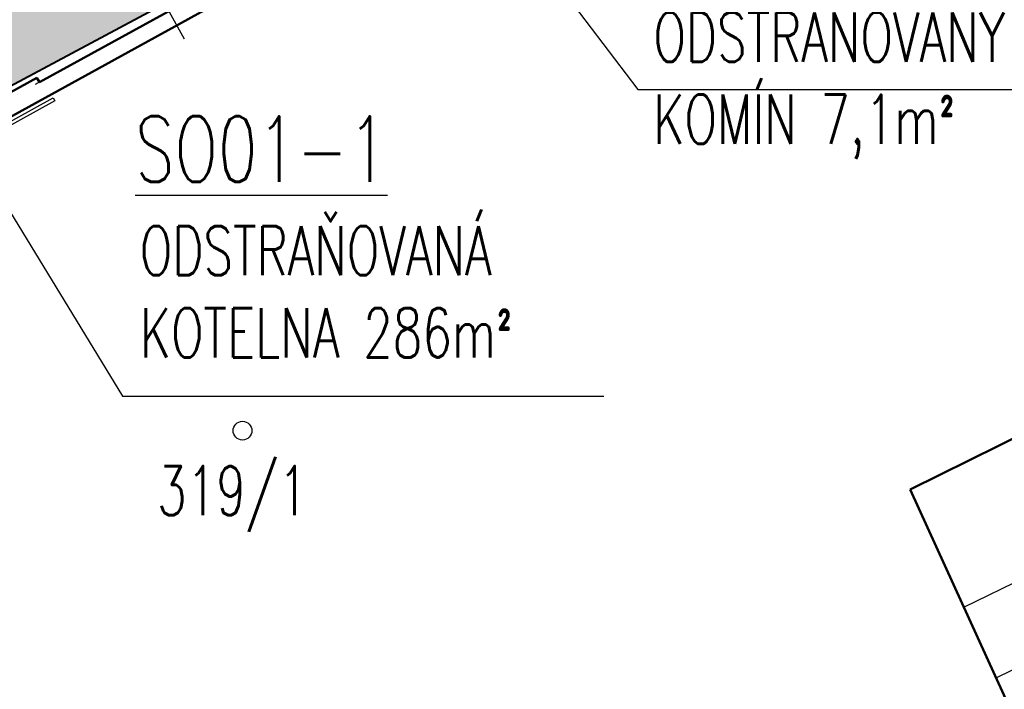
# Model space of a CAD drawing. Header units: millimetres. Extents: x 2886542 to 7567581, y -792623 to 134766.
# Tile 46 of 256: x 4086244 to 4116211, y -443093 to -422698. Entities that reach past the tile are written whole.
import ezdxf

# ---------------------------------------------------------------- set-up
doc = ezdxf.new("R2010")
doc.units = ezdxf.units.MM
doc.linetypes.add('DASHDOT', pattern=[1, 0.5, -0.25, 0, -0.25])
for name, color, linetype in [('IN_C_OSA', 6, 'DASHDOT'), ('IN_NS_VYPLNE OTVORU', 16, 'Continuous'), ('IN_TEXT', 7, 'Continuous'), ('KATASTR', 7, 'Continuous'), ('požárničina', 10, 'Continuous')]:
    doc.layers.add(name, color=color, linetype=linetype)
doc.layers.add('IN_C_TLUSTA', color=5, linetype='Continuous', lineweight=50)
doc.layers.add('IN_NS_TLUSTA', color=1, linetype='Continuous', lineweight=40)
doc.styles.add('KOTY', font='SIMPLEX.SHX', dxfattribs={"width": 0.7})
doc.styles.add('ROMAND', font='romand.shx', dxfattribs={"width": 0.85})
doc.dimstyles.new('IP 1_100', dxfattribs={"dimscale": 100, "dimtxt": 2.5, "dimasz": 2, "dimexe": 1, "dimexo": 5, "dimgap": 1, "dimtad": 1, "dimdec": 0, "dimzin": 0, "dimdsep": 46, "dimtxsty": 'ROMAND', "dimblk": 'ARCHTICK', "dimcen": 0.09, "dimdle": 1, "dimclrd": 256, "dimclre": 256, "dimclrt": 7, "dimadec": 0, "dimazin": 0, "dimtfac": 1, "dimtdec": 0, "dimtix": 1, "dimtmove": 2, "dimatfit": 3, "dimldrblk": 'OBLIQUE', "dimfxl": 0, "dimtolj": 1, "dimtzin": 0, "dimarcsym": 0})

# ---------------------------------------------------------------- blocks, each defined once
blk = doc.blocks.new('_ArchTick')
at = {"color": 0, "linetype": 'ByBlock', "const_width": 0.15}
blk.add_lwpolyline([(-0.5, -0.5), (0.5, 0.5)], dxfattribs=at)
blk = doc.blocks.new('nástrojárna')
at = {"layer": 'IN_C_OSA', "color": 250, "ltscale": 2500}
for p, q in [((4160134, -620070), (4160134, -594801)), ((4135508, -619084), (4163727, -619084))]:
    blk.add_line(p, q, dxfattribs=at)
at = {"layer": 'IN_C_TLUSTA', "color": 250}
for p, q in [((4154389, -618934), (4155639, -618934)), ((4155639, -618934), (4155639, -619084)), ((4161027, -619084), (4155639, -619084)), ((4162627, -619584), (4153759, -619584))]:
    blk.add_line(p, q, dxfattribs=at)
at = {"layer": 'IN_NS_VYPLNE OTVORU', "color": 250}
blk.add_lwpolyline([(4153275, -619706), (4155775, -619706), (4155775, -619806), (4153275, -619806)], close=True, dxfattribs=at)

msp = doc.modelspace()

# ---------------------------------------------------------------- hatches: boundary and pattern name
at = {"layer": 'požárničina', "linetype": 'Continuous', "lineweight": 50}
msp.add_hatch(color=253, dxfattribs=at).paths.add_polyline_path([(4109887.3, -400228.7), (4108664.5, -397913.3), (4115859.9, -394061.3), (4111429.4, -386112.6), (4059012.7, -415000.5), (4066181.9, -428392.2), (4069056.2, -433761.2), (4079494.5, -428173.1), (4094261.6, -420267.5), (4089405, -411195.7)])

# ---------------------------------------------------------------- linework, layer by layer
at = {"layer": 'IN_NS_TLUSTA'}
msp.add_lwpolyline([(4059012.7, -415000.5), (4066181.9, -428392.2), (4069056.2, -433761.2), (4079494.5, -428173.1), (4094261.6, -420267.5), (4089405, -411195.7), (4109887.3, -400228.7), (4108664.5, -397913.3), (4115859.9, -394061.3), (4111429.4, -386112.6)], close=True, dxfattribs=at)
at = {"layer": 'KATASTR'}
for p, q in [((4115962.9, -442740.6), (4160779.4, -420938.5)), ((4114979.1, -440587.2), (4146716.2, -425072.5))]:
    msp.add_line(p, q, dxfattribs=at)
at = {"layer": 'KATASTR', "color": 7, "lineweight": 50}
for p in [(4138856.4, -424437.9), (4119024.4, -449442.4)]:
    msp.add_line(p, (4113341.5, -437002.4), dxfattribs=at)
at = {"layer": 'KATASTR'}
msp.add_circle((4093024.2, -435215.8), 285.6, dxfattribs=at)

# ---------------------------------------------------------------- block references
at = {"layer": 'požárničina', "color": 1, "linetype": 'Continuous', "lineweight": 50, "rotation": 28.85998199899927}
msp.add_blockref('nástrojárna', (148512.4, -1888211), dxfattribs=at)

# ---------------------------------------------------------------- texts
at = {"layer": 'IN_TEXT', "attachment_point": 1, "style": 'KOTY'}
for s, insert, char_height, width in [('ODSTRAŇOVANÝ KOMÍN 7,1m{\\fISOCPEUR|b0|i0|c238|p34;²}', (4105531, -422477.2), 1500, 15598.124), ('{\\LSO01-1}', (4089755.8, -425640.9), 2000, 6757.857), ('ODSTRAŇOVANÁ\\PKOTELNA 286m{\\fISOCPEUR|b0|i0|c238|p34;²}', (4089901.7, -428982.5), 1500, 15598.124)]:
    msp.add_mtext(s, dxfattribs=dict(at, insert=insert, char_height=char_height, width=width))
at = {"layer": 'KATASTR', "insert": (4090425.9, -436293.7), "char_height": 1500, "width": 486.766, "attachment_point": 1, "style": 'KOTY'}
msp.add_mtext('319/1', dxfattribs=at)

# ---------------------------------------------------------------- leaders
at = {"layer": 'IN_TEXT'}
for points in [[(4089805.5, -404723.9), (4105052.5, -424824), (4119627.8, -424824)], [(4075261.7, -411054.2), (4089377.3, -434161.9), (4104026.9, -434161.9)]]:
    msp.add_leader(points, dimstyle='IP 1_100', override={"dimasz": 35, "dimtad": 0}, dxfattribs=at)

doc.saveas('drawing.dxf')
